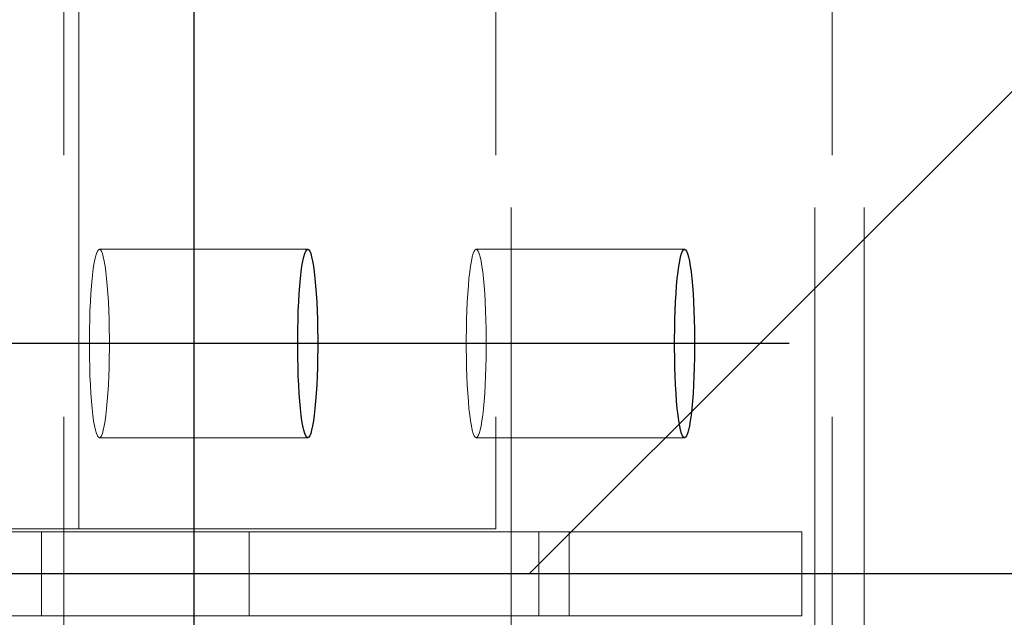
# Model space of a CAD drawing. Header units: millimetres. Extents: x 3526 to 4380, y 11541 to 12002.
# Tile 121 of 127: x 4220.85 to 4225.55, y 11860.68 to 11863.53. Entities that reach past the tile are written whole.
import ezdxf

# ---------------------------------------------------------------- set-up
doc = ezdxf.new("R2010")
doc.units = ezdxf.units.MM
doc.header["$LTSCALE"] = 10
doc.linetypes.add('HIDDEN', pattern=[0.375, 0.25, -0.125])
doc.linetypes.add('MITTE', pattern=[2, 1.25, -0.25, 0.25, -0.25])
doc.layers.get('Defpoints').update_dxf_attribs({"color": 1})
for name, color, linetype, lineweight in [('PS_DIM', 4, 'Continuous', 13), ('PS_Hidden', 2, 'HIDDEN', 9), ('PS_Pos', 1, 'Continuous', 15), ('PS_SOLID', 7, 'Continuous', 30)]:
    doc.layers.add(name, color=color, linetype=linetype, lineweight=lineweight)
doc.layers.add('PS_MID', color=5, linetype='MITTE')
doc.layers.add('PS_SHAPE', color=3, linetype='Continuous')
doc.styles.add('simplex', font='simplex.shx', dxfattribs={"width": 0.75})
doc.dimstyles.new('1_20_GŁ_DS1-LS20', dxfattribs={"dimtxt": 2, "dimasz": 2, "dimexe": 2, "dimexo": 5, "dimgap": 1, "dimtad": 1, "dimjust": 4, "dimdec": 0, "dimlfac": 20, "dimtxsty": 'simplex', "dimblk1": 'NONE', "dimsah": 1, "dimcen": 2, "dimclrd": 256, "dimclre": 256, "dimclrt": 4, "dimadec": 1, "dimazin": 0, "dimtfac": 1, "dimtdec": 0, "dimtmove": 2, "dimatfit": 3, "dimfxl": 1, "dimarcsym": 0})

# ---------------------------------------------------------------- blocks, each defined once
blk = doc.blocks.new('*D148')
at = {"layer": 'Defpoints', "color": 0, "transparency": 16777216}
for p in [(4225.8798, 11866.3882), (3923.2902, 11856.3882), (4225.8798, 11843.1215)]:
    blk.add_point(p, dxfattribs=at)
at = {"layer": 'PS_DIM', "lineweight": -2, "transparency": 16777216}
for p, q in [((4225.8798, 11861.3882), (4225.8798, 11841.1215)), ((3923.2902, 11851.3882), (3923.2902, 11841.1215)), ((3923.2902, 11843.1215), (4223.8798, 11843.1215))]:
    blk.add_line(p, q, dxfattribs=at)
at = {"layer": 'PS_DIM', "transparency": 16777216}
blk.add_solid([(4223.8798, 11843.4549), (4223.8798, 11842.7882), (4225.8798, 11843.1215)], dxfattribs=at)
at = {"layer": 'PS_DIM', "color": 4, "transparency": 16777216, "insert": (4223.8598, 11846.7487), "char_height": 2, "attachment_point": 5, "rotation": 90, "style": 'simplex'}
blk.add_mtext('9986', dxfattribs=at)
blk = doc.blocks.new('_None')
blk = doc.blocks.new('*X491')
at = {"layer": 'PS_Hidden', "color": 2, "linetype": 'HIDDEN'}
for p, q in [((4224.8854, 11866.3882), (4224.8854, 11855.3882)), ((4221.0649, 11865.3882), (4221.0649, 11856.3882)), ((4221.137, 11861.1032), (4221.137, 11865.3882)), ((4223.1274, 11865.3882), (4223.1274, 11861.1032)), ((4223.1995, 11856.3882), (4223.1995, 11865.3882)), ((4224.6498, 11856.3882), (4224.6498, 11865.3882)), ((4224.7322, 11865.3882), (4224.7322, 11856.3882)), ((4221.2251, 11862.429), (4221.2204, 11862.4176)), ((4221.2299, 11862.4359), (4221.2251, 11862.429)), ((4221.2347, 11862.4382), (4221.2299, 11862.4359)), ((4221.2395, 11862.4359), (4221.2347, 11862.4382)), ((4221.2347, 11862.4382), (4222.2291, 11862.4382)), ((4221.2443, 11862.429), (4221.2395, 11862.4359)), ((4221.249, 11862.4176), (4221.2443, 11862.429)), ((4223.0239, 11862.429), (4223.0192, 11862.4176)), ((4223.0287, 11862.4359), (4223.0239, 11862.429)), ((4223.0335, 11862.4382), (4223.0287, 11862.4359)), ((4223.0384, 11862.4359), (4223.0335, 11862.4382)), ((4223.0335, 11862.4382), (4224.0279, 11862.4382)), ((4223.0432, 11862.429), (4223.0384, 11862.4359)), ((4223.0478, 11862.4176), (4223.0432, 11862.429)), ((4221.2115, 11862.3817), (4221.2074, 11862.3576)), ((4221.2159, 11862.4018), (4221.2115, 11862.3817)), ((4221.2204, 11862.4176), (4221.2159, 11862.4018)), ((4221.2535, 11862.4018), (4221.249, 11862.4176)), ((4221.2579, 11862.3817), (4221.2535, 11862.4018)), ((4221.262, 11862.3576), (4221.2579, 11862.3817)), ((4223.0104, 11862.3817), (4223.0063, 11862.3576)), ((4223.0147, 11862.4018), (4223.0104, 11862.3817)), ((4223.0192, 11862.4176), (4223.0147, 11862.4018)), ((4223.0524, 11862.4018), (4223.0478, 11862.4176)), ((4223.0567, 11862.3817), (4223.0524, 11862.4018)), ((4223.0608, 11862.3576), (4223.0567, 11862.3817)), ((4221.2036, 11862.3297), (4221.2001, 11862.2983)), ((4221.2074, 11862.3576), (4221.2036, 11862.3297)), ((4221.2658, 11862.3297), (4221.262, 11862.3576)), ((4221.2693, 11862.2983), (4221.2658, 11862.3297)), ((4223.0024, 11862.3297), (4222.9989, 11862.2983)), ((4223.0063, 11862.3576), (4223.0024, 11862.3297)), ((4223.0646, 11862.3297), (4223.0608, 11862.3576)), ((4223.0682, 11862.2983), (4223.0646, 11862.3297)), ((4221.2001, 11862.2983), (4221.197, 11862.2637)), ((4221.2725, 11862.2637), (4221.2693, 11862.2983)), ((4222.9989, 11862.2983), (4222.9958, 11862.2637)), ((4223.0713, 11862.2637), (4223.0682, 11862.2983)), ((4221.197, 11862.2637), (4221.1942, 11862.2263)), ((4221.2752, 11862.2263), (4221.2725, 11862.2637)), ((4222.9958, 11862.2637), (4222.993, 11862.2263)), ((4223.0741, 11862.2263), (4223.0713, 11862.2637)), ((4221.1942, 11862.2263), (4221.1918, 11862.1864)), ((4221.2776, 11862.1864), (4221.2752, 11862.2263)), ((4222.993, 11862.2263), (4222.9907, 11862.1864)), ((4223.0764, 11862.1864), (4223.0741, 11862.2263)), ((4221.1899, 11862.1445), (4221.1885, 11862.101)), ((4221.1918, 11862.1864), (4221.1899, 11862.1445)), ((4221.2795, 11862.1445), (4221.2776, 11862.1864)), ((4221.2809, 11862.101), (4221.2795, 11862.1445)), ((4222.9888, 11862.1445), (4222.9873, 11862.101)), ((4222.9907, 11862.1864), (4222.9888, 11862.1445)), ((4223.0783, 11862.1445), (4223.0764, 11862.1864)), ((4223.0798, 11862.101), (4223.0783, 11862.1445)), ((4221.1885, 11862.101), (4221.1875, 11862.0564)), ((4221.2819, 11862.0564), (4221.2809, 11862.101)), ((4222.9873, 11862.101), (4222.9863, 11862.0564)), ((4223.0807, 11862.0564), (4223.0798, 11862.101)), ((4221.1875, 11862.0564), (4221.187, 11862.011)), ((4221.2824, 11862.011), (4221.2819, 11862.0564)), ((4222.9863, 11862.0564), (4222.9858, 11862.011)), ((4223.0812, 11862.011), (4223.0807, 11862.0564)), ((4221.187, 11862.011), (4221.187, 11861.9654)), ((4221.2824, 11861.9654), (4221.2824, 11862.011)), ((4222.9858, 11862.011), (4222.9858, 11861.9654)), ((4223.0812, 11861.9654), (4223.0812, 11862.011)), ((4221.187, 11861.9654), (4221.1875, 11861.9201)), ((4221.2819, 11861.9201), (4221.2824, 11861.9654)), ((4222.9858, 11861.9654), (4222.9863, 11861.9201)), ((4223.0807, 11861.9201), (4223.0812, 11861.9654)), ((4221.1875, 11861.9201), (4221.1885, 11861.8754)), ((4221.2809, 11861.8754), (4221.2819, 11861.9201)), ((4222.9863, 11861.9201), (4222.9873, 11861.8754)), ((4223.0798, 11861.8754), (4223.0807, 11861.9201)), ((4221.1885, 11861.8754), (4221.1899, 11861.8319)), ((4221.2795, 11861.8319), (4221.2809, 11861.8754)), ((4222.9873, 11861.8754), (4222.9888, 11861.8319)), ((4223.0783, 11861.8319), (4223.0798, 11861.8754)), ((4221.1899, 11861.8319), (4221.1918, 11861.7901)), ((4221.2776, 11861.7901), (4221.2795, 11861.8319)), ((4222.9888, 11861.8319), (4222.9907, 11861.7901)), ((4223.0764, 11861.7901), (4223.0783, 11861.8319)), ((4221.1918, 11861.7901), (4221.1942, 11861.7502)), ((4221.2752, 11861.7502), (4221.2776, 11861.7901)), ((4222.9907, 11861.7901), (4222.993, 11861.7502)), ((4223.0741, 11861.7502), (4223.0764, 11861.7901)), ((4221.1942, 11861.7502), (4221.197, 11861.7128)), ((4221.2725, 11861.7128), (4221.2752, 11861.7502)), ((4222.993, 11861.7502), (4222.9958, 11861.7128)), ((4223.0713, 11861.7128), (4223.0741, 11861.7502)), ((4221.197, 11861.7128), (4221.2001, 11861.6782)), ((4221.2001, 11861.6782), (4221.2036, 11861.6468)), ((4221.2658, 11861.6468), (4221.2693, 11861.6782)), ((4221.2693, 11861.6782), (4221.2725, 11861.7128)), ((4222.9958, 11861.7128), (4222.9989, 11861.6782)), ((4222.9989, 11861.6782), (4223.0024, 11861.6468)), ((4223.0646, 11861.6468), (4223.0682, 11861.6782)), ((4223.0682, 11861.6782), (4223.0713, 11861.7128)), ((4221.2036, 11861.6468), (4221.2074, 11861.6189)), ((4221.262, 11861.6189), (4221.2658, 11861.6468)), ((4223.0024, 11861.6468), (4223.0063, 11861.6189)), ((4223.0608, 11861.6189), (4223.0646, 11861.6468)), ((4221.2074, 11861.6189), (4221.2115, 11861.5948)), ((4221.2115, 11861.5948), (4221.2159, 11861.5747)), ((4221.2535, 11861.5747), (4221.2579, 11861.5948)), ((4221.2579, 11861.5948), (4221.262, 11861.6189)), ((4223.0063, 11861.6189), (4223.0104, 11861.5948)), ((4223.0104, 11861.5948), (4223.0147, 11861.5747)), ((4223.0524, 11861.5747), (4223.0567, 11861.5948)), ((4223.0567, 11861.5948), (4223.0608, 11861.6189)), ((4221.2159, 11861.5747), (4221.2204, 11861.5589)), ((4221.2204, 11861.5589), (4221.2251, 11861.5474)), ((4221.2251, 11861.5474), (4221.2299, 11861.5405)), ((4221.2299, 11861.5405), (4221.2347, 11861.5382)), ((4221.2347, 11861.5382), (4221.2395, 11861.5405)), ((4221.2347, 11861.5382), (4222.2291, 11861.5382)), ((4221.2395, 11861.5405), (4221.2443, 11861.5474)), ((4221.2443, 11861.5474), (4221.249, 11861.5589)), ((4221.249, 11861.5589), (4221.2535, 11861.5747)), ((4223.0147, 11861.5747), (4223.0192, 11861.5589)), ((4223.0192, 11861.5589), (4223.0239, 11861.5474)), ((4223.0239, 11861.5474), (4223.0287, 11861.5405)), ((4223.0287, 11861.5405), (4223.0335, 11861.5382)), ((4223.0335, 11861.5382), (4223.0384, 11861.5405)), ((4223.0335, 11861.5382), (4224.0279, 11861.5382)), ((4223.0384, 11861.5405), (4223.0432, 11861.5474)), ((4223.0432, 11861.5474), (4223.0478, 11861.5589)), ((4223.0478, 11861.5589), (4223.0524, 11861.5747)), ((4221.137, 11861.1032), (4065.2966, 11861.1032)), ((4220.9588, 11861.0882), (4220.72, 11861.0882)), ((4221.9495, 11861.0882), (4220.9588, 11861.0882)), ((4220.9588, 11860.6882), (4220.9588, 11861.0882)), ((4223.1274, 11861.1032), (4221.137, 11861.1032)), ((4221.9495, 11860.6882), (4221.9495, 11861.0882)), ((4221.9495, 11861.0882), (4223.3321, 11861.0882)), ((4224.587, 11861.0882), (4223.3321, 11861.0882)), ((4223.3321, 11861.0882), (4223.3321, 11860.6882)), ((4223.4772, 11861.0882), (4223.4772, 11860.6882)), ((4224.587, 11860.6882), (4224.587, 11861.0882)), ((4220.9588, 11860.6882), (4220.72, 11860.6882)), ((4220.9588, 11860.6882), (4221.9495, 11860.6882)), ((4223.3321, 11860.6882), (4221.9495, 11860.6882)), ((4223.3321, 11860.6882), (4224.587, 11860.6882))]:
    blk.add_line(p, q, dxfattribs=at)
at = {"layer": 'PS_MID', "color": 5, "linetype": 'MITTE'}
for p, q in [((4222.7291, 11861.9882), (4220.7347, 11861.9882)), ((4224.5279, 11861.9882), (4222.5335, 11861.9882)), ((4225.6995, 11860.8882), (4065.2966, 11860.8882))]:
    blk.add_line(p, q, dxfattribs=at)
at = {"layer": 'PS_SOLID', "color": 7, "linetype": 'Continuous'}
for p, q in [((4221.6878, 11855.3882), (4221.6878, 11866.3882)), ((4222.2148, 11862.4176), (4222.2195, 11862.429)), ((4222.2195, 11862.429), (4222.2242, 11862.4359)), ((4222.2242, 11862.4359), (4222.2291, 11862.4382)), ((4222.2291, 11862.4382), (4222.2339, 11862.4359)), ((4222.2339, 11862.4359), (4222.2387, 11862.429)), ((4222.2387, 11862.429), (4222.2434, 11862.4176)), ((4224.0136, 11862.4176), (4224.0183, 11862.429)), ((4224.0183, 11862.429), (4224.0231, 11862.4359)), ((4224.0231, 11862.4359), (4224.0279, 11862.4382)), ((4224.0279, 11862.4382), (4224.0327, 11862.4359)), ((4224.0327, 11862.4359), (4224.0375, 11862.429)), ((4224.0375, 11862.429), (4224.0422, 11862.4176)), ((4222.2018, 11862.3576), (4222.2059, 11862.3817)), ((4222.2059, 11862.3817), (4222.2102, 11862.4018)), ((4222.2102, 11862.4018), (4222.2148, 11862.4176)), ((4222.2434, 11862.4176), (4222.2479, 11862.4018)), ((4222.2479, 11862.4018), (4222.2522, 11862.3817)), ((4222.2522, 11862.3817), (4222.2563, 11862.3576)), ((4224.0006, 11862.3576), (4224.0047, 11862.3817)), ((4224.0047, 11862.3817), (4224.0091, 11862.4018)), ((4224.0091, 11862.4018), (4224.0136, 11862.4176)), ((4224.0422, 11862.4176), (4224.0467, 11862.4018)), ((4224.0467, 11862.4018), (4224.0511, 11862.3817)), ((4224.0511, 11862.3817), (4224.0552, 11862.3576)), ((4222.1945, 11862.2983), (4222.198, 11862.3297)), ((4222.198, 11862.3297), (4222.2018, 11862.3576)), ((4222.2563, 11862.3576), (4222.2602, 11862.3297)), ((4222.2602, 11862.3297), (4222.2637, 11862.2983)), ((4223.9933, 11862.2983), (4223.9968, 11862.3297)), ((4223.9968, 11862.3297), (4224.0006, 11862.3576)), ((4224.0552, 11862.3576), (4224.059, 11862.3297)), ((4224.059, 11862.3297), (4224.0625, 11862.2983)), ((4222.1913, 11862.2637), (4222.1945, 11862.2983)), ((4222.2637, 11862.2983), (4222.2668, 11862.2637)), ((4223.9901, 11862.2637), (4223.9933, 11862.2983)), ((4224.0625, 11862.2983), (4224.0657, 11862.2637)), ((4222.1885, 11862.2263), (4222.1913, 11862.2637)), ((4222.2668, 11862.2637), (4222.2696, 11862.2263)), ((4223.9874, 11862.2263), (4223.9901, 11862.2637)), ((4224.0657, 11862.2637), (4224.0684, 11862.2263)), ((4222.1862, 11862.1864), (4222.1885, 11862.2263)), ((4222.2696, 11862.2263), (4222.2719, 11862.1864)), ((4223.985, 11862.1864), (4223.9874, 11862.2263)), ((4224.0684, 11862.2263), (4224.0708, 11862.1864)), ((4222.1828, 11862.101), (4222.1843, 11862.1445)), ((4222.1843, 11862.1445), (4222.1862, 11862.1864)), ((4222.2719, 11862.1864), (4222.2739, 11862.1445)), ((4222.2739, 11862.1445), (4222.2753, 11862.101)), ((4223.9817, 11862.101), (4223.9831, 11862.1445)), ((4223.9831, 11862.1445), (4223.985, 11862.1864)), ((4224.0708, 11862.1864), (4224.0727, 11862.1445)), ((4224.0727, 11862.1445), (4224.0741, 11862.101)), ((4222.1819, 11862.0564), (4222.1828, 11862.101)), ((4222.2753, 11862.101), (4222.2763, 11862.0564)), ((4223.9807, 11862.0564), (4223.9817, 11862.101)), ((4224.0741, 11862.101), (4224.0751, 11862.0564)), ((4222.1814, 11862.011), (4222.1819, 11862.0564)), ((4222.2763, 11862.0564), (4222.2768, 11862.011)), ((4223.9802, 11862.011), (4223.9807, 11862.0564)), ((4224.0751, 11862.0564), (4224.0756, 11862.011)), ((4222.1814, 11861.9654), (4222.1814, 11862.011)), ((4222.2768, 11862.011), (4222.2768, 11861.9654)), ((4223.9802, 11861.9654), (4223.9802, 11862.011)), ((4224.0756, 11862.011), (4224.0756, 11861.9654)), ((4222.1819, 11861.9201), (4222.1814, 11861.9654)), ((4222.2768, 11861.9654), (4222.2763, 11861.9201)), ((4223.9807, 11861.9201), (4223.9802, 11861.9654)), ((4224.0756, 11861.9654), (4224.0751, 11861.9201)), ((4222.1828, 11861.8754), (4222.1819, 11861.9201)), ((4222.2763, 11861.9201), (4222.2753, 11861.8754)), ((4223.9817, 11861.8754), (4223.9807, 11861.9201)), ((4224.0751, 11861.9201), (4224.0741, 11861.8754)), ((4222.1843, 11861.8319), (4222.1828, 11861.8754)), ((4222.2753, 11861.8754), (4222.2739, 11861.8319)), ((4223.9831, 11861.8319), (4223.9817, 11861.8754)), ((4224.0741, 11861.8754), (4224.0727, 11861.8319)), ((4222.1862, 11861.7901), (4222.1843, 11861.8319)), ((4222.2739, 11861.8319), (4222.2719, 11861.7901)), ((4223.985, 11861.7901), (4223.9831, 11861.8319)), ((4224.0727, 11861.8319), (4224.0708, 11861.7901)), ((4222.1885, 11861.7502), (4222.1862, 11861.7901)), ((4222.2719, 11861.7901), (4222.2696, 11861.7502)), ((4223.9874, 11861.7502), (4223.985, 11861.7901)), ((4224.0708, 11861.7901), (4224.0684, 11861.7502)), ((4222.1913, 11861.7128), (4222.1885, 11861.7502)), ((4222.2696, 11861.7502), (4222.2668, 11861.7128)), ((4223.9901, 11861.7128), (4223.9874, 11861.7502)), ((4224.0684, 11861.7502), (4224.0657, 11861.7128)), ((4222.1945, 11861.6782), (4222.1913, 11861.7128)), ((4222.198, 11861.6468), (4222.1945, 11861.6782)), ((4222.2637, 11861.6782), (4222.2602, 11861.6468)), ((4222.2668, 11861.7128), (4222.2637, 11861.6782)), ((4223.9933, 11861.6782), (4223.9901, 11861.7128)), ((4223.9968, 11861.6468), (4223.9933, 11861.6782)), ((4224.0625, 11861.6782), (4224.059, 11861.6468)), ((4224.0657, 11861.7128), (4224.0625, 11861.6782)), ((4222.2018, 11861.6189), (4222.198, 11861.6468)), ((4222.2602, 11861.6468), (4222.2563, 11861.6189)), ((4224.0006, 11861.6189), (4223.9968, 11861.6468)), ((4224.059, 11861.6468), (4224.0552, 11861.6189)), ((4222.2059, 11861.5948), (4222.2018, 11861.6189)), ((4222.2102, 11861.5747), (4222.2059, 11861.5948)), ((4222.2522, 11861.5948), (4222.2479, 11861.5747)), ((4222.2563, 11861.6189), (4222.2522, 11861.5948)), ((4224.0047, 11861.5948), (4224.0006, 11861.6189)), ((4224.0091, 11861.5747), (4224.0047, 11861.5948)), ((4224.0511, 11861.5948), (4224.0467, 11861.5747)), ((4224.0552, 11861.6189), (4224.0511, 11861.5948)), ((4222.2148, 11861.5589), (4222.2102, 11861.5747)), ((4222.2195, 11861.5474), (4222.2148, 11861.5589)), ((4222.2242, 11861.5405), (4222.2195, 11861.5474)), ((4222.2291, 11861.5382), (4222.2242, 11861.5405)), ((4222.2339, 11861.5405), (4222.2291, 11861.5382)), ((4222.2387, 11861.5474), (4222.2339, 11861.5405)), ((4222.2434, 11861.5589), (4222.2387, 11861.5474)), ((4222.2479, 11861.5747), (4222.2434, 11861.5589)), ((4224.0136, 11861.5589), (4224.0091, 11861.5747)), ((4224.0183, 11861.5474), (4224.0136, 11861.5589)), ((4224.0231, 11861.5405), (4224.0183, 11861.5474)), ((4224.0279, 11861.5382), (4224.0231, 11861.5405)), ((4224.0327, 11861.5405), (4224.0279, 11861.5382)), ((4224.0375, 11861.5474), (4224.0327, 11861.5405)), ((4224.0422, 11861.5589), (4224.0375, 11861.5474)), ((4224.0467, 11861.5747), (4224.0422, 11861.5589))]:
    blk.add_line(p, q, dxfattribs=at)
blk = doc.blocks.new('*X533')
at = {"color": 1}
blk.add_line((4223.2866, 11860.8882), (4226.8222, 11864.4238), dxfattribs=at)

msp = doc.modelspace()

# ---------------------------------------------------------------- block references
at = {"layer": 'PS_Pos'}
msp.add_blockref('*X533', (0, 0), dxfattribs=at)
at = {"layer": 'PS_SHAPE'}
msp.add_blockref('*X491', (0, 0), dxfattribs=at)

# ---------------------------------------------------------------- dimensions: what is measured, and where the dimension line sits
at = {"layer": 'PS_DIM'}
dim = msp.add_linear_dim(base=(4225.8798, 11843.1215), p1=(3923.2902, 11856.3882), p2=(4225.8798, 11866.3882), text='9986', dimstyle='1_20_GŁ_DS1-LS20', dxfattribs=at)
dim.commit()
dim.dimension.update_dxf_attribs({"geometry": '*D148', "text_midpoint": (4223.8598, 11846.7487), "dimtype": 128, "text_rotation": 90})

doc.saveas('drawing.dxf')
